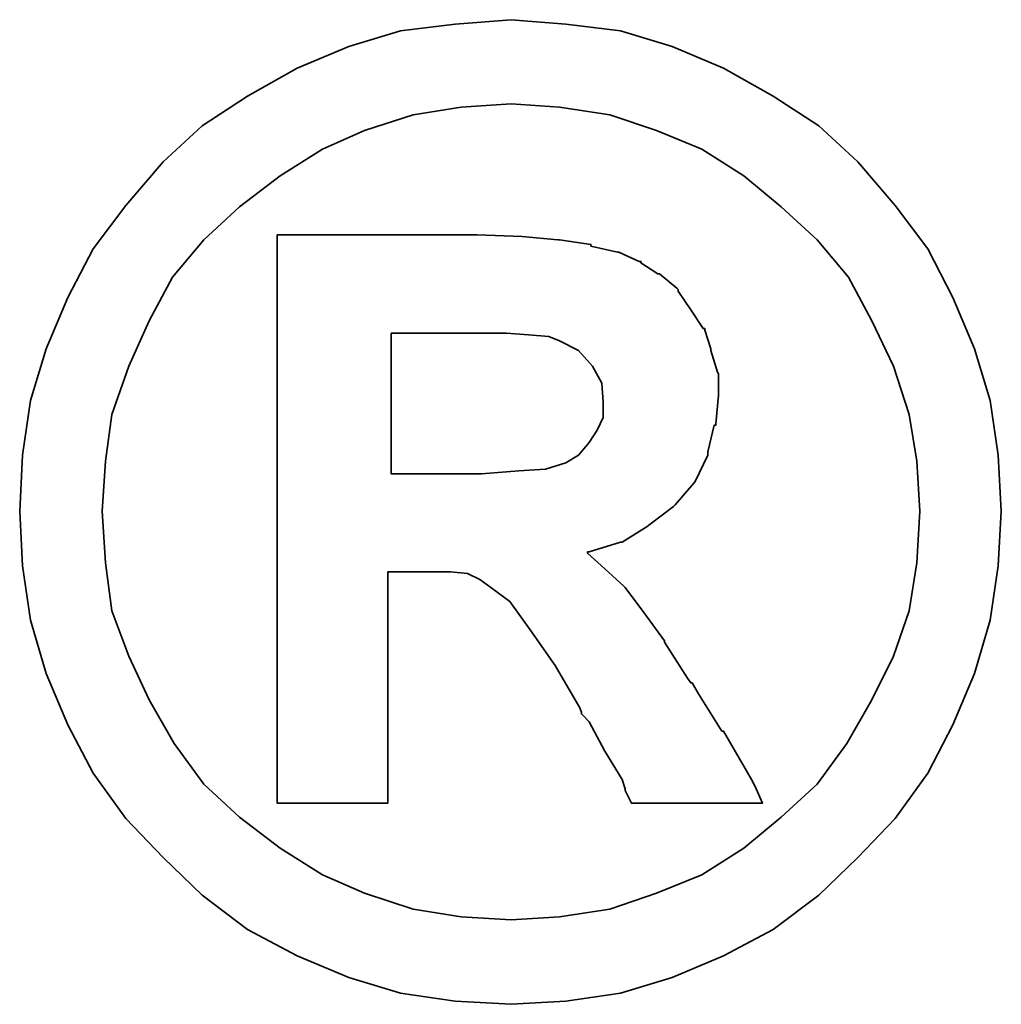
# Model space of a CAD drawing. Header units: millimetres. Extents: x -6 to 150, y -1 to 96.
# Tile 61 of 64: x 129.028 to 129.747, y 46.526 to 47.248. Entities that reach past the tile are written whole.
import ezdxf

# ---------------------------------------------------------------- set-up
doc = ezdxf.new("R2010")
doc.units = ezdxf.units.MM
doc.header["$LTSCALE"] = 0.1
doc.layers.add('layer 1', color=7, linetype='CONTINUOUS')

msp = doc.modelspace()

# ---------------------------------------------------------------- linework, layer by layer
at = {"layer": 'layer 1', "color": 1, "lineweight": 35}
for points, knots in [([(129.74709, 46.88756), (129.74709, 46.88756), (129.74471, 46.92864), (129.74471, 46.92864), (129.74471, 46.92864), (129.74471, 46.92864), (129.739, 46.96865), (129.739, 46.96865), (129.739, 46.96865), (129.739, 46.96865), (129.72756, 47.00652), (129.72756, 47.00652), (129.72756, 47.00652), (129.72756, 47.00652), (129.71161, 47.04416), (129.71161, 47.04416), (129.71161, 47.04416), (129.71161, 47.04416), (129.69327, 47.07964), (129.69327, 47.07964), (129.69327, 47.07964), (129.69327, 47.07964), (129.66945, 47.11156), (129.66945, 47.11156), (129.66945, 47.11156), (129.66945, 47.11156), (129.64206, 47.14348), (129.64206, 47.14348), (129.64206, 47.14348), (129.64206, 47.14348), (129.61348, 47.16991), (129.61348, 47.16991), (129.61348, 47.16991), (129.61348, 47.16991), (129.58013, 47.19159), (129.58013, 47.19159), (129.58013, 47.19159), (129.58013, 47.19159), (129.54369, 47.21207), (129.54369, 47.21207), (129.54369, 47.21207), (129.54369, 47.21207), (129.50606, 47.22803), (129.50606, 47.22803), (129.50606, 47.22803), (129.50606, 47.22803), (129.46819, 47.23946), (129.46819, 47.23946), (129.46819, 47.23946), (129.46819, 47.23946), (129.42818, 47.24422), (129.42818, 47.24422), (129.42818, 47.24422), (129.42818, 47.24422), (129.38816, 47.24756), (129.38816, 47.24756), (129.38816, 47.24756), (129.38816, 47.24756), (129.3472, 47.24422), (129.3472, 47.24422), (129.3472, 47.24422), (129.3472, 47.24422), (129.30719, 47.23946), (129.30719, 47.23946), (129.30719, 47.23946), (129.30719, 47.23946), (129.26932, 47.22803), (129.26932, 47.22803), (129.26932, 47.22803), (129.26932, 47.22803), (129.23157, 47.21207), (129.23157, 47.21207), (129.23157, 47.21207), (129.23157, 47.21207), (129.19501, 47.19159), (129.19501, 47.19159), (129.19501, 47.19159), (129.19501, 47.19159), (129.1619, 47.16991), (129.1619, 47.16991), (129.1619, 47.16991), (129.1619, 47.16991), (129.13332, 47.14348), (129.13332, 47.14348), (129.13332, 47.14348), (129.13332, 47.14348), (129.10593, 47.11156), (129.10593, 47.11156), (129.10593, 47.11156), (129.10593, 47.11156), (129.08199, 47.07964), (129.08199, 47.07964), (129.08199, 47.07964), (129.08199, 47.07964), (129.06365, 47.04416), (129.06365, 47.04416), (129.06365, 47.04416), (129.06365, 47.04416), (129.04758, 47.00652), (129.04758, 47.00652), (129.04758, 47.00652), (129.04758, 47.00652), (129.03614, 46.96865), (129.03614, 46.96865), (129.03614, 46.96865), (129.03614, 46.96865), (129.03043, 46.92864), (129.03043, 46.92864), (129.03043, 46.92864), (129.03043, 46.92864), (129.02828, 46.88756), (129.02828, 46.88756), (129.02828, 46.88756), (129.02828, 46.88756), (129.03043, 46.84754), (129.03043, 46.84754), (129.03043, 46.84754), (129.03043, 46.84754), (129.03614, 46.80765), (129.03614, 46.80765), (129.03614, 46.80765), (129.03614, 46.80765), (129.04758, 46.76871), (129.04758, 46.76871), (129.04758, 46.76871), (129.04758, 46.76871), (129.06365, 46.73108), (129.06365, 46.73108), (129.06365, 46.73108), (129.06365, 46.73108), (129.08199, 46.69571), (129.08199, 46.69571), (129.08199, 46.69571), (129.08199, 46.69571), (129.10593, 46.66236), (129.10593, 46.66236), (129.10593, 46.66236), (129.10593, 46.66236), (129.13332, 46.63378), (129.13332, 46.63378), (129.13332, 46.63378), (129.13332, 46.63378), (129.1619, 46.60639), (129.1619, 46.60639), (129.1619, 46.60639), (129.1619, 46.60639), (129.19501, 46.58126), (129.19501, 46.58126), (129.19501, 46.58126), (129.19501, 46.58126), (129.23157, 46.56185), (129.23157, 46.56185), (129.23157, 46.56185), (129.23157, 46.56185), (129.26932, 46.54589), (129.26932, 46.54589), (129.26932, 46.54589), (129.26932, 46.54589), (129.30719, 46.53446), (129.30719, 46.53446), (129.30719, 46.53446), (129.30719, 46.53446), (129.3472, 46.52875), (129.3472, 46.52875), (129.3472, 46.52875), (129.3472, 46.52875), (129.38816, 46.52636), (129.38816, 46.52636), (129.38816, 46.52636), (129.38816, 46.52636), (129.42818, 46.52875), (129.42818, 46.52875), (129.42818, 46.52875), (129.42818, 46.52875), (129.46819, 46.53446), (129.46819, 46.53446), (129.46819, 46.53446), (129.46819, 46.53446), (129.50606, 46.54589), (129.50606, 46.54589), (129.50606, 46.54589), (129.50606, 46.54589), (129.54369, 46.56185), (129.54369, 46.56185), (129.54369, 46.56185), (129.54369, 46.56185), (129.58013, 46.58126), (129.58013, 46.58126), (129.58013, 46.58126), (129.58013, 46.58126), (129.61348, 46.60639), (129.61348, 46.60639), (129.61348, 46.60639), (129.61348, 46.60639), (129.64206, 46.63378), (129.64206, 46.63378), (129.64206, 46.63378), (129.64206, 46.63378), (129.66945, 46.66236), (129.66945, 46.66236), (129.66945, 46.66236), (129.66945, 46.66236), (129.69327, 46.69571), (129.69327, 46.69571), (129.69327, 46.69571), (129.69327, 46.69571), (129.71161, 46.73108), (129.71161, 46.73108), (129.71161, 46.73108), (129.71161, 46.73108), (129.72756, 46.76871), (129.72756, 46.76871), (129.72756, 46.76871), (129.72756, 46.76871), (129.739, 46.80765), (129.739, 46.80765), (129.739, 46.80765), (129.739, 46.80765), (129.74471, 46.84754), (129.74471, 46.84754), (129.74471, 46.84754), (129.74471, 46.84754), (129.74709, 46.88756), (129.74709, 46.88756)], [0, 0, 0, 0, 0.017857, 0.017857, 0.017857, 0.017857, 0.035714, 0.035714, 0.035714, 0.035714, 0.053571, 0.053571, 0.053571, 0.053571, 0.071429, 0.071429, 0.071429, 0.071429, 0.089286, 0.089286, 0.089286, 0.089286, 0.107143, 0.107143, 0.107143, 0.107143, 0.125, 0.125, 0.125, 0.125, 0.142857, 0.142857, 0.142857, 0.142857, 0.160714, 0.160714, 0.160714, 0.160714, 0.178571, 0.178571, 0.178571, 0.178571, 0.196429, 0.196429, 0.196429, 0.196429, 0.214286, 0.214286, 0.214286, 0.214286, 0.232143, 0.232143, 0.232143, 0.232143, 0.25, 0.25, 0.25, 0.25, 0.267857, 0.267857, 0.267857, 0.267857, 0.285714, 0.285714, 0.285714, 0.285714, 0.303571, 0.303571, 0.303571, 0.303571, 0.321429, 0.321429, 0.321429, 0.321429, 0.339286, 0.339286, 0.339286, 0.339286, 0.357143, 0.357143, 0.357143, 0.357143, 0.375, 0.375, 0.375, 0.375, 0.392857, 0.392857, 0.392857, 0.392857, 0.410714, 0.410714, 0.410714, 0.410714, 0.428571, 0.428571, 0.428571, 0.428571, 0.446429, 0.446429, 0.446429, 0.446429, 0.464286, 0.464286, 0.464286, 0.464286, 0.482143, 0.482143, 0.482143, 0.482143, 0.5, 0.5, 0.5, 0.5, 0.517857, 0.517857, 0.517857, 0.517857, 0.535714, 0.535714, 0.535714, 0.535714, 0.553571, 0.553571, 0.553571, 0.553571, 0.571429, 0.571429, 0.571429, 0.571429, 0.589286, 0.589286, 0.589286, 0.589286, 0.607143, 0.607143, 0.607143, 0.607143, 0.625, 0.625, 0.625, 0.625, 0.642857, 0.642857, 0.642857, 0.642857, 0.660714, 0.660714, 0.660714, 0.660714, 0.678571, 0.678571, 0.678571, 0.678571, 0.696429, 0.696429, 0.696429, 0.696429, 0.714286, 0.714286, 0.714286, 0.714286, 0.732143, 0.732143, 0.732143, 0.732143, 0.75, 0.75, 0.75, 0.75, 0.767857, 0.767857, 0.767857, 0.767857, 0.785714, 0.785714, 0.785714, 0.785714, 0.803571, 0.803571, 0.803571, 0.803571, 0.821429, 0.821429, 0.821429, 0.821429, 0.839286, 0.839286, 0.839286, 0.839286, 0.857143, 0.857143, 0.857143, 0.857143, 0.875, 0.875, 0.875, 0.875, 0.892857, 0.892857, 0.892857, 0.892857, 0.910714, 0.910714, 0.910714, 0.910714, 0.928571, 0.928571, 0.928571, 0.928571, 0.946429, 0.946429, 0.946429, 0.946429, 0.964286, 0.964286, 0.964286, 0.964286, 0.982143, 0.982143, 0.982143, 0.982143, 1, 1, 1, 1]), ([(129.68755, 46.88756), (129.68755, 46.88756), (129.68529, 46.92412), (129.68529, 46.92412), (129.68529, 46.92412), (129.68529, 46.92412), (129.67969, 46.95841), (129.67969, 46.95841), (129.67969, 46.95841), (129.67969, 46.95841), (129.66826, 46.9939), (129.66826, 46.9939), (129.66826, 46.9939), (129.66826, 46.9939), (129.6523, 47.02701), (129.6523, 47.02701), (129.6523, 47.02701), (129.6523, 47.02701), (129.63515, 47.05892), (129.63515, 47.05892), (129.63515, 47.05892), (129.63515, 47.05892), (129.61229, 47.08631), (129.61229, 47.08631), (129.61229, 47.08631), (129.61229, 47.08631), (129.58585, 47.11037), (129.58585, 47.11037), (129.58585, 47.11037), (129.58585, 47.11037), (129.55846, 47.13323), (129.55846, 47.13323), (129.55846, 47.13323), (129.55846, 47.13323), (129.52774, 47.15276), (129.52774, 47.15276), (129.52774, 47.15276), (129.52774, 47.15276), (129.49463, 47.16634), (129.49463, 47.16634), (129.49463, 47.16634), (129.49463, 47.16634), (129.46033, 47.17777), (129.46033, 47.17777), (129.46033, 47.17777), (129.46033, 47.17777), (129.42365, 47.18349), (129.42365, 47.18349), (129.42365, 47.18349), (129.42365, 47.18349), (129.38816, 47.18587), (129.38816, 47.18587), (129.38816, 47.18587), (129.38816, 47.18587), (129.35161, 47.18349), (129.35161, 47.18349), (129.35161, 47.18349), (129.35161, 47.18349), (129.31636, 47.17777), (129.31636, 47.17777), (129.31636, 47.17777), (129.31636, 47.17777), (129.28075, 47.16634), (129.28075, 47.16634), (129.28075, 47.16634), (129.28075, 47.16634), (129.2499, 47.15276), (129.2499, 47.15276), (129.2499, 47.15276), (129.2499, 47.15276), (129.21906, 47.13323), (129.21906, 47.13323), (129.21906, 47.13323), (129.21906, 47.13323), (129.18929, 47.11037), (129.18929, 47.11037), (129.18929, 47.11037), (129.18929, 47.11037), (129.16321, 47.08631), (129.16321, 47.08631), (129.16321, 47.08631), (129.16321, 47.08631), (129.14023, 47.05892), (129.14023, 47.05892), (129.14023, 47.05892), (129.14023, 47.05892), (129.12308, 47.02701), (129.12308, 47.02701), (129.12308, 47.02701), (129.12308, 47.02701), (129.10831, 46.9939), (129.10831, 46.9939), (129.10831, 46.9939), (129.10831, 46.9939), (129.09569, 46.95841), (129.09569, 46.95841), (129.09569, 46.95841), (129.09569, 46.95841), (129.09104, 46.92412), (129.09104, 46.92412), (129.09104, 46.92412), (129.09104, 46.92412), (129.08878, 46.88756), (129.08878, 46.88756), (129.08878, 46.88756), (129.08878, 46.88756), (129.09104, 46.84981), (129.09104, 46.84981), (129.09104, 46.84981), (129.09104, 46.84981), (129.09569, 46.81456), (129.09569, 46.81456), (129.09569, 46.81456), (129.09569, 46.81456), (129.10831, 46.78133), (129.10831, 46.78133), (129.10831, 46.78133), (129.10831, 46.78133), (129.12308, 46.7493), (129.12308, 46.7493), (129.12308, 46.7493), (129.12308, 46.7493), (129.14142, 46.71738), (129.14142, 46.71738), (129.14142, 46.71738), (129.14142, 46.71738), (129.16321, 46.68761), (129.16321, 46.68761), (129.16321, 46.68761), (129.16321, 46.68761), (129.18929, 46.66355), (129.18929, 46.66355), (129.18929, 46.66355), (129.18929, 46.66355), (129.21906, 46.64069), (129.21906, 46.64069), (129.21906, 46.64069), (129.21906, 46.64069), (129.2499, 46.62128), (129.2499, 46.62128), (129.2499, 46.62128), (129.2499, 46.62128), (129.28075, 46.6077), (129.28075, 46.6077), (129.28075, 46.6077), (129.28075, 46.6077), (129.31636, 46.59615), (129.31636, 46.59615), (129.31636, 46.59615), (129.31636, 46.59615), (129.35161, 46.59043), (129.35161, 46.59043), (129.35161, 46.59043), (129.35161, 46.59043), (129.38816, 46.58817), (129.38816, 46.58817), (129.38816, 46.58817), (129.38816, 46.58817), (129.42365, 46.59043), (129.42365, 46.59043), (129.42365, 46.59043), (129.42365, 46.59043), (129.46033, 46.59615), (129.46033, 46.59615), (129.46033, 46.59615), (129.46033, 46.59615), (129.49463, 46.6077), (129.49463, 46.6077), (129.49463, 46.6077), (129.49463, 46.6077), (129.52774, 46.62128), (129.52774, 46.62128), (129.52774, 46.62128), (129.52774, 46.62128), (129.55846, 46.64069), (129.55846, 46.64069), (129.55846, 46.64069), (129.55846, 46.64069), (129.58585, 46.66355), (129.58585, 46.66355), (129.58585, 46.66355), (129.58585, 46.66355), (129.61229, 46.68761), (129.61229, 46.68761), (129.61229, 46.68761), (129.61229, 46.68761), (129.63396, 46.71738), (129.63396, 46.71738), (129.63396, 46.71738), (129.63396, 46.71738), (129.6523, 46.7493), (129.6523, 46.7493), (129.6523, 46.7493), (129.6523, 46.7493), (129.66826, 46.78133), (129.66826, 46.78133), (129.66826, 46.78133), (129.66826, 46.78133), (129.67969, 46.81456), (129.67969, 46.81456), (129.67969, 46.81456), (129.67969, 46.81456), (129.68529, 46.84981), (129.68529, 46.84981), (129.68529, 46.84981), (129.68529, 46.84981), (129.68755, 46.88756), (129.68755, 46.88756)], [0, 0, 0, 0, 0.019231, 0.019231, 0.019231, 0.019231, 0.038462, 0.038462, 0.038462, 0.038462, 0.057692, 0.057692, 0.057692, 0.057692, 0.076923, 0.076923, 0.076923, 0.076923, 0.096154, 0.096154, 0.096154, 0.096154, 0.115385, 0.115385, 0.115385, 0.115385, 0.134615, 0.134615, 0.134615, 0.134615, 0.153846, 0.153846, 0.153846, 0.153846, 0.173077, 0.173077, 0.173077, 0.173077, 0.192308, 0.192308, 0.192308, 0.192308, 0.211538, 0.211538, 0.211538, 0.211538, 0.230769, 0.230769, 0.230769, 0.230769, 0.25, 0.25, 0.25, 0.25, 0.269231, 0.269231, 0.269231, 0.269231, 0.288462, 0.288462, 0.288462, 0.288462, 0.307692, 0.307692, 0.307692, 0.307692, 0.326923, 0.326923, 0.326923, 0.326923, 0.346154, 0.346154, 0.346154, 0.346154, 0.365385, 0.365385, 0.365385, 0.365385, 0.384615, 0.384615, 0.384615, 0.384615, 0.403846, 0.403846, 0.403846, 0.403846, 0.423077, 0.423077, 0.423077, 0.423077, 0.442308, 0.442308, 0.442308, 0.442308, 0.461538, 0.461538, 0.461538, 0.461538, 0.480769, 0.480769, 0.480769, 0.480769, 0.5, 0.5, 0.5, 0.5, 0.519231, 0.519231, 0.519231, 0.519231, 0.538462, 0.538462, 0.538462, 0.538462, 0.557692, 0.557692, 0.557692, 0.557692, 0.576923, 0.576923, 0.576923, 0.576923, 0.596154, 0.596154, 0.596154, 0.596154, 0.615385, 0.615385, 0.615385, 0.615385, 0.634615, 0.634615, 0.634615, 0.634615, 0.653846, 0.653846, 0.653846, 0.653846, 0.673077, 0.673077, 0.673077, 0.673077, 0.692308, 0.692308, 0.692308, 0.692308, 0.711538, 0.711538, 0.711538, 0.711538, 0.730769, 0.730769, 0.730769, 0.730769, 0.75, 0.75, 0.75, 0.75, 0.769231, 0.769231, 0.769231, 0.769231, 0.788462, 0.788462, 0.788462, 0.788462, 0.807692, 0.807692, 0.807692, 0.807692, 0.826923, 0.826923, 0.826923, 0.826923, 0.846154, 0.846154, 0.846154, 0.846154, 0.865385, 0.865385, 0.865385, 0.865385, 0.884615, 0.884615, 0.884615, 0.884615, 0.903846, 0.903846, 0.903846, 0.903846, 0.923077, 0.923077, 0.923077, 0.923077, 0.942308, 0.942308, 0.942308, 0.942308, 0.961538, 0.961538, 0.961538, 0.961538, 0.980769, 0.980769, 0.980769, 0.980769, 1, 1, 1, 1]), ([(129.2168, 46.68308), (129.2168, 46.68308), (129.2168, 46.68761), (129.2168, 46.68761), (129.2168, 46.68761), (129.2168, 46.68761), (129.2168, 46.70011), (129.2168, 46.70011), (129.2168, 46.70011), (129.2168, 46.70011), (129.2168, 46.72083), (129.2168, 46.72083), (129.2168, 46.72083), (129.2168, 46.72083), (129.2168, 46.74584), (129.2168, 46.74584), (129.2168, 46.74584), (129.2168, 46.74584), (129.2168, 46.7755), (129.2168, 46.7755), (129.2168, 46.7755), (129.2168, 46.7755), (129.2168, 46.80765), (129.2168, 46.80765), (129.2168, 46.80765), (129.2168, 46.80765), (129.2168, 46.88065), (129.2168, 46.88065), (129.2168, 46.88065), (129.2168, 46.88065), (129.2168, 46.95377), (129.2168, 46.95377), (129.2168, 46.95377), (129.2168, 46.95377), (129.2168, 46.98819), (129.2168, 46.98819), (129.2168, 46.98819), (129.2168, 46.98819), (129.2168, 47.01796), (129.2168, 47.01796), (129.2168, 47.01796), (129.2168, 47.01796), (129.2168, 47.04523), (129.2168, 47.04523), (129.2168, 47.04523), (129.2168, 47.04523), (129.2168, 47.06369), (129.2168, 47.06369), (129.2168, 47.06369), (129.2168, 47.06369), (129.2168, 47.07607), (129.2168, 47.07607), (129.2168, 47.07607), (129.2168, 47.07607), (129.2168, 47.08083), (129.2168, 47.08083), (129.2168, 47.08083), (129.2168, 47.08083), (129.2168, 47.08989), (129.2168, 47.08989), (129.2168, 47.08989), (129.2168, 47.08989), (129.22478, 47.08989), (129.22478, 47.08989), (129.22478, 47.08989), (129.22478, 47.08989), (129.22716, 47.08989), (129.22716, 47.08989), (129.22716, 47.08989), (129.22716, 47.08989), (129.23157, 47.08989), (129.23157, 47.08989), (129.23157, 47.08989), (129.23157, 47.08989), (129.24764, 47.08989), (129.24764, 47.08989), (129.24764, 47.08989), (129.24764, 47.08989), (129.26932, 47.08989), (129.26932, 47.08989), (129.26932, 47.08989), (129.26932, 47.08989), (129.29456, 47.08989), (129.29456, 47.08989), (129.29456, 47.08989), (129.29456, 47.08989), (129.32076, 47.08989), (129.32076, 47.08989), (129.32076, 47.08989), (129.32076, 47.08989), (129.34148, 47.08989), (129.34148, 47.08989), (129.34148, 47.08989), (129.34148, 47.08989), (129.35518, 47.08989), (129.35518, 47.08989), (129.35518, 47.08989), (129.35518, 47.08989), (129.35958, 47.08989), (129.35958, 47.08989), (129.35958, 47.08989), (129.35958, 47.08989), (129.36197, 47.08989), (129.36197, 47.08989), (129.36197, 47.08989), (129.36197, 47.08989), (129.36316, 47.08989), (129.36316, 47.08989), (129.36316, 47.08989), (129.36316, 47.08989), (129.39626, 47.0887), (129.39626, 47.0887), (129.39626, 47.0887), (129.39626, 47.0887), (129.42246, 47.08631), (129.42246, 47.08631), (129.42246, 47.08631), (129.42246, 47.08631), (129.42365, 47.08631), (129.42365, 47.08631), (129.42365, 47.08631), (129.42365, 47.08631), (129.44652, 47.08298), (129.44652, 47.08298), (129.44652, 47.08298), (129.44652, 47.08298), (129.44652, 47.08179), (129.44652, 47.08179), (129.44652, 47.08179), (129.44652, 47.08179), (129.46605, 47.07726), (129.46605, 47.07726), (129.46605, 47.07726), (129.46605, 47.07726), (129.467, 47.07726), (129.467, 47.07726), (129.467, 47.07726), (129.467, 47.07726), (129.48201, 47.07047), (129.48201, 47.07047), (129.48201, 47.07047), (129.48201, 47.07047), (129.4832, 47.07047), (129.4832, 47.07047), (129.4832, 47.07047), (129.4832, 47.07047), (129.4832, 47.0694), (129.4832, 47.0694), (129.4832, 47.0694), (129.4832, 47.0694), (129.49558, 47.06131), (129.49558, 47.06131), (129.49558, 47.06131), (129.49558, 47.06131), (129.49689, 47.06131), (129.49689, 47.06131), (129.49689, 47.06131), (129.49689, 47.06131), (129.5094, 47.05094), (129.5094, 47.05094), (129.5094, 47.05094), (129.5094, 47.05094), (129.51059, 47.04987), (129.51059, 47.04987), (129.51059, 47.04987), (129.51059, 47.04987), (129.51059, 47.04868), (129.51059, 47.04868), (129.51059, 47.04868), (129.51059, 47.04868), (129.51964, 47.03499), (129.51964, 47.03499), (129.51964, 47.03499), (129.51964, 47.03499), (129.52869, 47.02129), (129.52869, 47.02129), (129.52869, 47.02129), (129.52869, 47.02129), (129.53, 47.02129), (129.53, 47.02129), (129.53, 47.02129), (129.53, 47.02129), (129.53, 47.0201), (129.53, 47.0201), (129.53, 47.0201), (129.53, 47.0201), (129.5344, 47.00652), (129.5344, 47.00652), (129.5344, 47.00652), (129.5344, 47.00652), (129.5344, 47.00533), (129.5344, 47.00533), (129.5344, 47.00533), (129.5344, 47.00533), (129.53917, 46.98938), (129.53917, 46.98938), (129.53917, 46.98938), (129.53917, 46.98938), (129.54012, 46.98819), (129.54012, 46.98819), (129.54012, 46.98819), (129.54012, 46.98819), (129.54012, 46.97318), (129.54012, 46.97318), (129.54012, 46.97318), (129.54012, 46.97318), (129.54012, 46.97223), (129.54012, 46.97223), (129.54012, 46.97223), (129.54012, 46.97223), (129.53798, 46.95151), (129.53798, 46.95151), (129.53798, 46.95151), (129.53798, 46.95151), (129.53798, 46.95055), (129.53798, 46.95055), (129.53798, 46.95055), (129.53798, 46.95055), (129.53679, 46.95055), (129.53679, 46.95055), (129.53679, 46.95055), (129.53679, 46.95055), (129.53214, 46.93102), (129.53214, 46.93102), (129.53214, 46.93102), (129.53214, 46.93102), (129.53214, 46.92983), (129.53214, 46.92983), (129.53214, 46.92983), (129.53214, 46.92983), (129.53214, 46.92864), (129.53214, 46.92864), (129.53214, 46.92864), (129.53214, 46.92864), (129.52297, 46.90935), (129.52297, 46.90935), (129.52297, 46.90935), (129.52297, 46.90935), (129.52202, 46.90804), (129.52202, 46.90804), (129.52202, 46.90804), (129.52202, 46.90804), (129.50821, 46.8922), (129.50821, 46.8922), (129.50821, 46.8922), (129.50821, 46.8922), (129.50701, 46.89101), (129.50701, 46.89101), (129.50701, 46.89101), (129.50701, 46.89101), (129.48891, 46.8772), (129.48891, 46.8772), (129.48891, 46.8772), (129.48891, 46.8772), (129.48772, 46.87624), (129.48772, 46.87624), (129.48772, 46.87624), (129.48772, 46.87624), (129.46938, 46.86481), (129.46938, 46.86481), (129.46938, 46.86481), (129.46938, 46.86481), (129.46819, 46.86481), (129.46819, 46.86481), (129.46819, 46.86481), (129.46819, 46.86481), (129.44533, 46.8579), (129.44533, 46.8579), (129.44533, 46.8579), (129.44533, 46.8579), (129.44414, 46.8579), (129.44414, 46.8579), (129.44414, 46.8579), (129.44414, 46.8579), (129.44414, 46.85671), (129.44414, 46.85671), (129.44414, 46.85671), (129.44414, 46.85671), (129.45676, 46.84528), (129.45676, 46.84528), (129.45676, 46.84528), (129.45676, 46.84528), (129.47057, 46.83266), (129.47057, 46.83266), (129.47057, 46.83266), (129.47057, 46.83266), (129.47165, 46.8317), (129.47165, 46.8317), (129.47165, 46.8317), (129.47165, 46.8317), (129.48534, 46.81336), (129.48534, 46.81336), (129.48534, 46.81336), (129.48534, 46.81336), (129.50035, 46.79264), (129.50035, 46.79264), (129.50035, 46.79264), (129.50035, 46.79264), (129.50035, 46.79169), (129.50035, 46.79169), (129.50035, 46.79169), (129.50035, 46.79169), (129.51737, 46.76525), (129.51737, 46.76525), (129.51737, 46.76525), (129.51737, 46.76525), (129.51964, 46.7618), (129.51964, 46.7618), (129.51964, 46.7618), (129.51964, 46.7618), (129.52083, 46.7618), (129.52083, 46.7618), (129.52083, 46.7618), (129.52083, 46.7618), (129.52535, 46.75382), (129.52535, 46.75382), (129.52535, 46.75382), (129.52535, 46.75382), (129.5425, 46.72643), (129.5425, 46.72643), (129.5425, 46.72643), (129.5425, 46.72643), (129.54369, 46.72643), (129.54369, 46.72643), (129.54369, 46.72643), (129.54369, 46.72643), (129.55965, 46.69904), (129.55965, 46.69904), (129.55965, 46.69904), (129.55965, 46.69904), (129.56418, 46.69094), (129.56418, 46.69094), (129.56418, 46.69094), (129.56418, 46.69094), (129.56656, 46.68642), (129.56656, 46.68642), (129.56656, 46.68642), (129.56656, 46.68642), (129.57227, 46.6738), (129.57227, 46.6738), (129.57227, 46.6738), (129.57227, 46.6738), (129.55965, 46.6738), (129.55965, 46.6738), (129.55965, 46.6738), (129.55965, 46.6738), (129.55739, 46.6738), (129.55739, 46.6738), (129.55739, 46.6738), (129.55739, 46.6738), (129.54703, 46.6738), (129.54703, 46.6738), (129.54703, 46.6738), (129.54703, 46.6738), (129.51964, 46.6738), (129.51964, 46.6738), (129.51964, 46.6738), (129.51964, 46.6738), (129.49225, 46.6738), (129.49225, 46.6738), (129.49225, 46.6738), (129.49225, 46.6738), (129.4832, 46.6738), (129.4832, 46.6738), (129.4832, 46.6738), (129.4832, 46.6738), (129.48082, 46.6738), (129.48082, 46.6738), (129.48082, 46.6738), (129.48082, 46.6738), (129.47629, 46.6738), (129.47629, 46.6738), (129.47629, 46.6738), (129.47629, 46.6738), (129.47391, 46.67856), (129.47391, 46.67856), (129.47391, 46.67856), (129.47391, 46.67856), (129.47165, 46.68308), (129.47165, 46.68308), (129.47165, 46.68308), (129.47165, 46.68308), (129.47165, 46.68427), (129.47165, 46.68427), (129.47165, 46.68427), (129.47165, 46.68427), (129.46938, 46.69094), (129.46938, 46.69094), (129.46938, 46.69094), (129.46938, 46.69094), (129.45676, 46.71166), (129.45676, 46.71166), (129.45676, 46.71166), (129.45676, 46.71166), (129.44533, 46.73322), (129.44533, 46.73322), (129.44533, 46.73322), (129.44533, 46.73322), (129.4408, 46.73786), (129.4408, 46.73786), (129.4408, 46.73786), (129.4408, 46.73786), (129.43961, 46.73905), (129.43961, 46.73905), (129.43961, 46.73905), (129.43961, 46.73905), (129.43961, 46.74013), (129.43961, 46.74013), (129.43961, 46.74013), (129.43961, 46.74013), (129.43842, 46.74358), (129.43842, 46.74358), (129.43842, 46.74358), (129.43842, 46.74358), (129.42032, 46.77442), (129.42032, 46.77442), (129.42032, 46.77442), (129.42032, 46.77442), (129.40198, 46.80062), (129.40198, 46.80062), (129.40198, 46.80062), (129.40198, 46.80062), (129.38721, 46.82134), (129.38721, 46.82134), (129.38721, 46.82134), (129.38721, 46.82134), (129.3734, 46.8317), (129.3734, 46.8317), (129.3734, 46.8317), (129.3734, 46.8317), (129.3653, 46.83742), (129.3653, 46.83742), (129.3653, 46.83742), (129.3653, 46.83742), (129.35625, 46.84195), (129.35625, 46.84195), (129.35625, 46.84195), (129.35625, 46.84195), (129.34375, 46.84314), (129.34375, 46.84314), (129.34375, 46.84314), (129.34375, 46.84314), (129.32767, 46.84314), (129.32767, 46.84314), (129.32767, 46.84314), (129.32767, 46.84314), (129.32529, 46.84314), (129.32529, 46.84314), (129.32529, 46.84314), (129.32529, 46.84314), (129.32314, 46.84314), (129.32314, 46.84314), (129.32314, 46.84314), (129.32314, 46.84314), (129.30933, 46.84314), (129.30933, 46.84314), (129.30933, 46.84314), (129.30933, 46.84314), (129.2979, 46.84314), (129.2979, 46.84314), (129.2979, 46.84314), (129.2979, 46.84314), (129.2979, 46.83492), (129.2979, 46.83492), (129.2979, 46.83492), (129.2979, 46.83492), (129.2979, 46.82599), (129.2979, 46.82599), (129.2979, 46.82599), (129.2979, 46.82599), (129.2979, 46.79836), (129.2979, 46.79836), (129.2979, 46.79836), (129.2979, 46.79836), (129.2979, 46.76871), (129.2979, 46.76871), (129.2979, 46.76871), (129.2979, 46.76871), (129.2979, 46.73667), (129.2979, 46.73667), (129.2979, 46.73667), (129.2979, 46.73667), (129.2979, 46.71047), (129.2979, 46.71047), (129.2979, 46.71047), (129.2979, 46.71047), (129.2979, 46.70011), (129.2979, 46.70011), (129.2979, 46.70011), (129.2979, 46.70011), (129.2979, 46.69213), (129.2979, 46.69213), (129.2979, 46.69213), (129.2979, 46.69213), (129.2979, 46.68523), (129.2979, 46.68523), (129.2979, 46.68523), (129.2979, 46.68523), (129.2979, 46.68308), (129.2979, 46.68308), (129.2979, 46.68308), (129.2979, 46.68308), (129.2979, 46.6738), (129.2979, 46.6738), (129.2979, 46.6738), (129.2979, 46.6738), (129.29004, 46.6738), (129.29004, 46.6738), (129.29004, 46.6738), (129.29004, 46.6738), (129.28766, 46.6738), (129.28766, 46.6738), (129.28766, 46.6738), (129.28766, 46.6738), (129.28075, 46.6738), (129.28075, 46.6738), (129.28075, 46.6738), (129.28075, 46.6738), (129.25693, 46.6738), (129.25693, 46.6738), (129.25693, 46.6738), (129.25693, 46.6738), (129.23621, 46.6738), (129.23621, 46.6738), (129.23621, 46.6738), (129.23621, 46.6738), (129.22942, 46.6738), (129.22942, 46.6738), (129.22942, 46.6738), (129.22942, 46.6738), (129.22478, 46.6738), (129.22478, 46.6738), (129.22478, 46.6738), (129.22478, 46.6738), (129.2168, 46.6738), (129.2168, 46.6738), (129.2168, 46.6738), (129.2168, 46.6738), (129.2168, 46.68308), (129.2168, 46.68308)], [0, 0, 0, 0, 0.007407, 0.007407, 0.007407, 0.007407, 0.014815, 0.014815, 0.014815, 0.014815, 0.022222, 0.022222, 0.022222, 0.022222, 0.02963, 0.02963, 0.02963, 0.02963, 0.037037, 0.037037, 0.037037, 0.037037, 0.044444, 0.044444, 0.044444, 0.044444, 0.051852, 0.051852, 0.051852, 0.051852, 0.059259, 0.059259, 0.059259, 0.059259, 0.066667, 0.066667, 0.066667, 0.066667, 0.074074, 0.074074, 0.074074, 0.074074, 0.081481, 0.081481, 0.081481, 0.081481, 0.088889, 0.088889, 0.088889, 0.088889, 0.096296, 0.096296, 0.096296, 0.096296, 0.103704, 0.103704, 0.103704, 0.103704, 0.111111, 0.111111, 0.111111, 0.111111, 0.118519, 0.118519, 0.118519, 0.118519, 0.125926, 0.125926, 0.125926, 0.125926, 0.133333, 0.133333, 0.133333, 0.133333, 0.140741, 0.140741, 0.140741, 0.140741, 0.148148, 0.148148, 0.148148, 0.148148, 0.155556, 0.155556, 0.155556, 0.155556, 0.162963, 0.162963, 0.162963, 0.162963, 0.17037, 0.17037, 0.17037, 0.17037, 0.177778, 0.177778, 0.177778, 0.177778, 0.185185, 0.185185, 0.185185, 0.185185, 0.192593, 0.192593, 0.192593, 0.192593, 0.2, 0.2, 0.2, 0.2, 0.207407, 0.207407, 0.207407, 0.207407, 0.214815, 0.214815, 0.214815, 0.214815, 0.222222, 0.222222, 0.222222, 0.222222, 0.22963, 0.22963, 0.22963, 0.22963, 0.237037, 0.237037, 0.237037, 0.237037, 0.244444, 0.244444, 0.244444, 0.244444, 0.251852, 0.251852, 0.251852, 0.251852, 0.259259, 0.259259, 0.259259, 0.259259, 0.266667, 0.266667, 0.266667, 0.266667, 0.274074, 0.274074, 0.274074, 0.274074, 0.281481, 0.281481, 0.281481, 0.281481, 0.288889, 0.288889, 0.288889, 0.288889, 0.296296, 0.296296, 0.296296, 0.296296, 0.303704, 0.303704, 0.303704, 0.303704, 0.311111, 0.311111, 0.311111, 0.311111, 0.318519, 0.318519, 0.318519, 0.318519, 0.325926, 0.325926, 0.325926, 0.325926, 0.333333, 0.333333, 0.333333, 0.333333, 0.340741, 0.340741, 0.340741, 0.340741, 0.348148, 0.348148, 0.348148, 0.348148, 0.355556, 0.355556, 0.355556, 0.355556, 0.362963, 0.362963, 0.362963, 0.362963, 0.37037, 0.37037, 0.37037, 0.37037, 0.377778, 0.377778, 0.377778, 0.377778, 0.385185, 0.385185, 0.385185, 0.385185, 0.392593, 0.392593, 0.392593, 0.392593, 0.4, 0.4, 0.4, 0.4, 0.407407, 0.407407, 0.407407, 0.407407, 0.414815, 0.414815, 0.414815, 0.414815, 0.422222, 0.422222, 0.422222, 0.422222, 0.42963, 0.42963, 0.42963, 0.42963, 0.437037, 0.437037, 0.437037, 0.437037, 0.444444, 0.444444, 0.444444, 0.444444, 0.451852, 0.451852, 0.451852, 0.451852, 0.459259, 0.459259, 0.459259, 0.459259, 0.466667, 0.466667, 0.466667, 0.466667, 0.474074, 0.474074, 0.474074, 0.474074, 0.481481, 0.481481, 0.481481, 0.481481, 0.488889, 0.488889, 0.488889, 0.488889, 0.496296, 0.496296, 0.496296, 0.496296, 0.503704, 0.503704, 0.503704, 0.503704, 0.511111, 0.511111, 0.511111, 0.511111, 0.518519, 0.518519, 0.518519, 0.518519, 0.525926, 0.525926, 0.525926, 0.525926, 0.533333, 0.533333, 0.533333, 0.533333, 0.540741, 0.540741, 0.540741, 0.540741, 0.548148, 0.548148, 0.548148, 0.548148, 0.555556, 0.555556, 0.555556, 0.555556, 0.562963, 0.562963, 0.562963, 0.562963, 0.57037, 0.57037, 0.57037, 0.57037, 0.577778, 0.577778, 0.577778, 0.577778, 0.585185, 0.585185, 0.585185, 0.585185, 0.592593, 0.592593, 0.592593, 0.592593, 0.6, 0.6, 0.6, 0.6, 0.607407, 0.607407, 0.607407, 0.607407, 0.614815, 0.614815, 0.614815, 0.614815, 0.622222, 0.622222, 0.622222, 0.622222, 0.62963, 0.62963, 0.62963, 0.62963, 0.637037, 0.637037, 0.637037, 0.637037, 0.644444, 0.644444, 0.644444, 0.644444, 0.651852, 0.651852, 0.651852, 0.651852, 0.659259, 0.659259, 0.659259, 0.659259, 0.666667, 0.666667, 0.666667, 0.666667, 0.674074, 0.674074, 0.674074, 0.674074, 0.681481, 0.681481, 0.681481, 0.681481, 0.688889, 0.688889, 0.688889, 0.688889, 0.696296, 0.696296, 0.696296, 0.696296, 0.703704, 0.703704, 0.703704, 0.703704, 0.711111, 0.711111, 0.711111, 0.711111, 0.718519, 0.718519, 0.718519, 0.718519, 0.725926, 0.725926, 0.725926, 0.725926, 0.733333, 0.733333, 0.733333, 0.733333, 0.740741, 0.740741, 0.740741, 0.740741, 0.748148, 0.748148, 0.748148, 0.748148, 0.755556, 0.755556, 0.755556, 0.755556, 0.762963, 0.762963, 0.762963, 0.762963, 0.77037, 0.77037, 0.77037, 0.77037, 0.777778, 0.777778, 0.777778, 0.777778, 0.785185, 0.785185, 0.785185, 0.785185, 0.792593, 0.792593, 0.792593, 0.792593, 0.8, 0.8, 0.8, 0.8, 0.807407, 0.807407, 0.807407, 0.807407, 0.814815, 0.814815, 0.814815, 0.814815, 0.822222, 0.822222, 0.822222, 0.822222, 0.82963, 0.82963, 0.82963, 0.82963, 0.837037, 0.837037, 0.837037, 0.837037, 0.844444, 0.844444, 0.844444, 0.844444, 0.851852, 0.851852, 0.851852, 0.851852, 0.859259, 0.859259, 0.859259, 0.859259, 0.866667, 0.866667, 0.866667, 0.866667, 0.874074, 0.874074, 0.874074, 0.874074, 0.881481, 0.881481, 0.881481, 0.881481, 0.888889, 0.888889, 0.888889, 0.888889, 0.896296, 0.896296, 0.896296, 0.896296, 0.903704, 0.903704, 0.903704, 0.903704, 0.911111, 0.911111, 0.911111, 0.911111, 0.918519, 0.918519, 0.918519, 0.918519, 0.925926, 0.925926, 0.925926, 0.925926, 0.933333, 0.933333, 0.933333, 0.933333, 0.940741, 0.940741, 0.940741, 0.940741, 0.948148, 0.948148, 0.948148, 0.948148, 0.955556, 0.955556, 0.955556, 0.955556, 0.962963, 0.962963, 0.962963, 0.962963, 0.97037, 0.97037, 0.97037, 0.97037, 0.977778, 0.977778, 0.977778, 0.977778, 0.985185, 0.985185, 0.985185, 0.985185, 0.992593, 0.992593, 0.992593, 0.992593, 1, 1, 1, 1]), ([(129.30028, 47.01796), (129.30028, 47.01796), (129.30028, 47.00867), (129.30028, 47.00867), (129.30028, 47.00867), (129.30028, 47.00867), (129.30028, 46.98819), (129.30028, 46.98819), (129.30028, 46.98819), (129.30028, 46.98819), (129.30028, 46.9652), (129.30028, 46.9652), (129.30028, 46.9652), (129.30028, 46.9652), (129.30028, 46.94484), (129.30028, 46.94484), (129.30028, 46.94484), (129.30028, 46.94484), (129.30028, 46.92412), (129.30028, 46.92412), (129.30028, 46.92412), (129.30028, 46.92412), (129.30028, 46.91495), (129.30028, 46.91495), (129.30028, 46.91495), (129.30028, 46.91495), (129.30242, 46.91495), (129.30242, 46.91495), (129.30242, 46.91495), (129.30242, 46.91495), (129.32767, 46.91495), (129.32767, 46.91495), (129.32767, 46.91495), (129.32767, 46.91495), (129.35518, 46.91495), (129.35518, 46.91495), (129.35518, 46.91495), (129.35518, 46.91495), (129.36423, 46.91495), (129.36423, 46.91495), (129.36423, 46.91495), (129.36423, 46.91495), (129.36649, 46.91495), (129.36649, 46.91495), (129.36649, 46.91495), (129.36649, 46.91495), (129.39388, 46.91721), (129.39388, 46.91721), (129.39388, 46.91721), (129.39388, 46.91721), (129.41341, 46.9184), (129.41341, 46.9184), (129.41341, 46.9184), (129.41341, 46.9184), (129.42818, 46.92292), (129.42818, 46.92292), (129.42818, 46.92292), (129.42818, 46.92292), (129.43747, 46.92864), (129.43747, 46.92864), (129.43747, 46.92864), (129.43747, 46.92864), (129.44533, 46.93781), (129.44533, 46.93781), (129.44533, 46.93781), (129.44533, 46.93781), (129.45104, 46.94698), (129.45104, 46.94698), (129.45104, 46.94698), (129.45104, 46.94698), (129.45557, 46.95627), (129.45557, 46.95627), (129.45557, 46.95627), (129.45557, 46.95627), (129.45557, 46.96746), (129.45557, 46.96746), (129.45557, 46.96746), (129.45557, 46.96746), (129.45462, 46.98128), (129.45462, 46.98128), (129.45462, 46.98128), (129.45462, 46.98128), (129.44771, 46.9939), (129.44771, 46.9939), (129.44771, 46.9939), (129.44771, 46.9939), (129.43747, 47.00533), (129.43747, 47.00533), (129.43747, 47.00533), (129.43747, 47.00533), (129.42365, 47.01224), (129.42365, 47.01224), (129.42365, 47.01224), (129.42365, 47.01224), (129.41567, 47.01557), (129.41567, 47.01557), (129.41567, 47.01557), (129.41567, 47.01557), (129.40079, 47.01677), (129.40079, 47.01677), (129.40079, 47.01677), (129.40079, 47.01677), (129.38483, 47.01796), (129.38483, 47.01796), (129.38483, 47.01796), (129.38483, 47.01796), (129.36197, 47.01796), (129.36197, 47.01796), (129.36197, 47.01796), (129.36197, 47.01796), (129.35958, 47.01796), (129.35958, 47.01796), (129.35958, 47.01796), (129.35958, 47.01796), (129.35053, 47.01796), (129.35053, 47.01796), (129.35053, 47.01796), (129.35053, 47.01796), (129.32529, 47.01796), (129.32529, 47.01796), (129.32529, 47.01796), (129.32529, 47.01796), (129.30242, 47.01796), (129.30242, 47.01796), (129.30242, 47.01796), (129.30242, 47.01796), (129.30028, 47.01796), (129.30028, 47.01796)], [0, 0, 0, 0, 0.03125, 0.03125, 0.03125, 0.03125, 0.0625, 0.0625, 0.0625, 0.0625, 0.09375, 0.09375, 0.09375, 0.09375, 0.125, 0.125, 0.125, 0.125, 0.15625, 0.15625, 0.15625, 0.15625, 0.1875, 0.1875, 0.1875, 0.1875, 0.21875, 0.21875, 0.21875, 0.21875, 0.25, 0.25, 0.25, 0.25, 0.28125, 0.28125, 0.28125, 0.28125, 0.3125, 0.3125, 0.3125, 0.3125, 0.34375, 0.34375, 0.34375, 0.34375, 0.375, 0.375, 0.375, 0.375, 0.40625, 0.40625, 0.40625, 0.40625, 0.4375, 0.4375, 0.4375, 0.4375, 0.46875, 0.46875, 0.46875, 0.46875, 0.5, 0.5, 0.5, 0.5, 0.53125, 0.53125, 0.53125, 0.53125, 0.5625, 0.5625, 0.5625, 0.5625, 0.59375, 0.59375, 0.59375, 0.59375, 0.625, 0.625, 0.625, 0.625, 0.65625, 0.65625, 0.65625, 0.65625, 0.6875, 0.6875, 0.6875, 0.6875, 0.71875, 0.71875, 0.71875, 0.71875, 0.75, 0.75, 0.75, 0.75, 0.78125, 0.78125, 0.78125, 0.78125, 0.8125, 0.8125, 0.8125, 0.8125, 0.84375, 0.84375, 0.84375, 0.84375, 0.875, 0.875, 0.875, 0.875, 0.90625, 0.90625, 0.90625, 0.90625, 0.9375, 0.9375, 0.9375, 0.9375, 0.96875, 0.96875, 0.96875, 0.96875, 1, 1, 1, 1])]:
    msp.add_open_spline(points, degree=3, knots=knots, dxfattribs=at)

doc.saveas('drawing.dxf')
